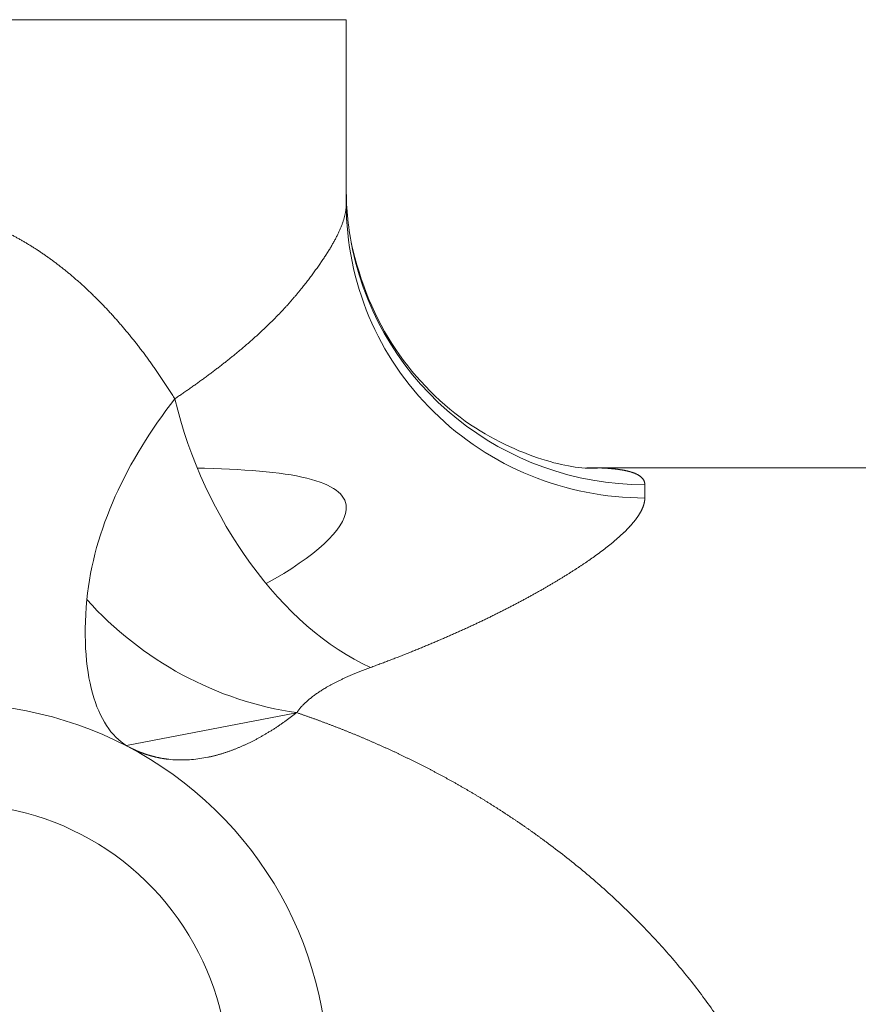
# Model space of a CAD drawing. Header units: millimetres. Extents: x 176 to 9387, y -11044 to -3322.
# Tile 220 of 256: x 8369 to 8386, y -9709 to -9689. Entities that reach past the tile are written whole.
import ezdxf

# ---------------------------------------------------------------- set-up
doc = ezdxf.new("R2010")
doc.units = ezdxf.units.MM
doc.header["$LTSCALE"] = 0.3175
doc.layers.add('1轮廓实线层', color=7, linetype='Continuous', lineweight=18)

msp = doc.modelspace()

# ---------------------------------------------------------------- linework, layer by layer
at = {"layer": '1轮廓实线层'}
for p, q in [((8375.85631, -9689.19279), (8365.85631, -9689.19279)), ((8375.85631, -9689.19279), (8375.85631, -9692.89379)), ((8380.6887, -9698.19279), (8455.35631, -9698.19279)), ((8381.85631, -9698.53452), (8381.85631, -9698.80235)), ((8374.85427, -9703.11844), (8371.43875, -9703.7766))]:
    msp.add_line(p, q, dxfattribs=at)
for radius in [7.5, 7.5, 5.5]:
    msp.add_arc((8367.99374, -9710.44133), radius, 343.918987, 116.074579, dxfattribs=at)
for centre, major_axis, ratio, start_param, end_param in [((8381.85631, -9692.58577), (-6, 0), 0.99145689, 0, 0.20744357), ((8381.85631, -9692.89379), (-6, 0), 0.98476101, 0, 1.57079633), ((8381.85631, -9692.58577), (-6, 0), 0.99145689, 0.20744318, 1.57079633), ((8376.3442, -9696.80844), (2.3291, -5.52949), 0.62465131, 4.45510814, 5.68990359), ((8374.85964, -9697.85232), (-5.11994, 3.1283), 0.84144542, 1.2240921, 2.04568043)]:
    msp.add_ellipse(centre, major_axis=major_axis, ratio=ratio, start_param=start_param, end_param=end_param, dxfattribs=at)
for points, knots in [([(8372.41124, -9696.80844), (8372.42364, -9696.80007), (8372.44844, -9696.78334), (8372.48543, -9696.75822), (8372.52227, -9696.7331), (8372.55895, -9696.70797), (8372.59547, -9696.68283), (8372.63182, -9696.65768), (8372.668, -9696.63252), (8372.70402, -9696.60735), (8372.73988, -9696.58217), (8372.77557, -9696.55698), (8372.81108, -9696.53179), (8372.84643, -9696.50658), (8372.88161, -9696.48136), (8372.91662, -9696.45614), (8372.95146, -9696.4309), (8372.98612, -9696.40566), (8373.02061, -9696.3804), (8373.05493, -9696.35514), (8373.08907, -9696.32987), (8373.12304, -9696.30459), (8373.15683, -9696.2793), (8373.19044, -9696.25399), (8373.22387, -9696.22868), (8373.25713, -9696.20336), (8373.2902, -9696.17804), (8373.32309, -9696.1527), (8373.35581, -9696.12735), (8373.38833, -9696.10199), (8373.42068, -9696.07662), (8373.45284, -9696.05125), (8373.48482, -9696.02586), (8373.51661, -9696.00047), (8373.54822, -9695.97506), (8373.57964, -9695.94965), (8373.61087, -9695.92423), (8373.64191, -9695.89879), (8373.67276, -9695.87335), (8373.70343, -9695.8479), (8373.7339, -9695.82244), (8373.76418, -9695.79697), (8373.79427, -9695.77149), (8373.82416, -9695.746), (8373.85386, -9695.7205), (8373.88337, -9695.69499), (8373.91268, -9695.66948), (8373.9418, -9695.64395), (8373.97072, -9695.61841), (8373.99944, -9695.59287), (8374.02796, -9695.56731), (8374.05629, -9695.54175), (8374.08441, -9695.51617), (8374.11234, -9695.49059), (8374.14006, -9695.465), (8374.16759, -9695.4394), (8374.19491, -9695.41378), (8374.22203, -9695.38816), (8374.24894, -9695.36253), (8374.27565, -9695.33689), (8374.30216, -9695.31124), (8374.32846, -9695.28559), (8374.35456, -9695.25992), (8374.38044, -9695.23424), (8374.40612, -9695.20855), (8374.4316, -9695.18286), (8374.45686, -9695.15715), (8374.48192, -9695.13144), (8374.50676, -9695.10571), (8374.5314, -9695.07998), (8374.55582, -9695.05424), (8374.58004, -9695.02848), (8374.60404, -9695.00272), (8374.62782, -9694.97695), (8374.6514, -9694.95117), (8374.67476, -9694.92538), (8374.6979, -9694.89958), (8374.72084, -9694.87377), (8374.74355, -9694.84795), (8374.76605, -9694.82212), (8374.78833, -9694.79629), (8374.8104, -9694.77044), (8374.83225, -9694.74458), (8374.85388, -9694.71872), (8374.87529, -9694.69284), (8374.89648, -9694.66696), (8374.92176, -9694.63572), (8374.95098, -9694.59928), (8374.98393, -9694.55788), (8375.01633, -9694.51682), (8375.04819, -9694.47609), (8375.0795, -9694.4357), (8375.11025, -9694.39565), (8375.14044, -9694.35594), (8375.17006, -9694.31656), (8375.19912, -9694.27752), (8375.2276, -9694.23882), (8375.25551, -9694.20045), (8375.28283, -9694.16242), (8375.30957, -9694.12473), (8375.33572, -9694.08738), (8375.36128, -9694.05036), (8375.38624, -9694.01368), (8375.4106, -9693.97734), (8375.43435, -9693.94134), (8375.45749, -9693.90567), (8375.48003, -9693.87034), (8375.50194, -9693.83535), (8375.52324, -9693.8007), (8375.54391, -9693.76638), (8375.56395, -9693.7324), (8375.58336, -9693.69876), (8375.60214, -9693.66545), (8375.62027, -9693.63248), (8375.63777, -9693.59985), (8375.65461, -9693.56756), (8375.67081, -9693.5356), (8375.68636, -9693.50399), (8375.70124, -9693.47271), (8375.71547, -9693.44176), (8375.72904, -9693.41116), (8375.74193, -9693.38089), (8375.75416, -9693.35095), (8375.76571, -9693.32136), (8375.77659, -9693.2921), (8375.78679, -9693.26318), (8375.7963, -9693.2346), (8375.80513, -9693.20636), (8375.81326, -9693.17845), (8375.82071, -9693.15088), (8375.82746, -9693.12364), (8375.83351, -9693.09675), (8375.83886, -9693.07019), (8375.8435, -9693.04397), (8375.84744, -9693.01809), (8375.85067, -9692.99254), (8375.85318, -9692.96733), (8375.85497, -9692.94246), (8375.8561, -9692.91791), (8375.85624, -9692.90183), (8375.85631, -9692.89379)], [0, 0, 0, 0, 0.00586681, 0.01173408, 0.0176018, 0.02346997, 0.02933859, 0.03520767, 0.0410772, 0.04694718, 0.05281762, 0.05868851, 0.06455986, 0.07043166, 0.07630391, 0.08217662, 0.08804978, 0.0939234, 0.09979747, 0.105672, 0.11154698, 0.11742241, 0.12329831, 0.12917465, 0.13505146, 0.14092871, 0.14680643, 0.1526846, 0.15856323, 0.16444231, 0.17032185, 0.17620184, 0.18208229, 0.1879632, 0.19384457, 0.19972639, 0.20560867, 0.21149141, 0.2173746, 0.22325825, 0.22914236, 0.23502693, 0.24091196, 0.24679744, 0.25268338, 0.25856978, 0.26445664, 0.27034396, 0.27623173, 0.28211997, 0.28800866, 0.29389781, 0.29978743, 0.3056775, 0.31156803, 0.31745902, 0.32335047, 0.32924238, 0.33513475, 0.34102758, 0.34692087, 0.35281462, 0.35870883, 0.36460351, 0.37049864, 0.37639424, 0.38229029, 0.38818681, 0.39408379, 0.39998123, 0.40587913, 0.41177749, 0.41767632, 0.4235756, 0.42947535, 0.43537557, 0.44127624, 0.44717738, 0.45307898, 0.45898104, 0.46488357, 0.47078655, 0.47669001, 0.48259392, 0.4884983, 0.49440314, 0.50030845, 0.50986067, 0.51940568, 0.52894363, 0.53847464, 0.54799887, 0.55751644, 0.56702752, 0.57653223, 0.58603071, 0.59552312, 0.60500959, 0.61449026, 0.62396528, 0.6334348, 0.64289895, 0.65235788, 0.66181173, 0.67126065, 0.68070479, 0.69014428, 0.69957927, 0.70900991, 0.71843634, 0.7278587, 0.73727716, 0.74669184, 0.75610289, 0.76551047, 0.77491472, 0.78431578, 0.7937138, 0.80310894, 0.81250132, 0.82189111, 0.83127845, 0.84066349, 0.85004637, 0.85942724, 0.86880626, 0.87818356, 0.88755929, 0.89693361, 0.90630667, 0.9156786, 0.92504956, 0.93441969, 0.94378915, 0.95315808, 0.96252663, 0.97189495, 0.98126318, 0.99063149, 1, 1, 1, 1]), ([(8365.85631, -9693.07235), (8365.86672, -9693.06981), (8365.88752, -9693.06473), (8365.91879, -9693.0574), (8365.95006, -9693.05028), (8365.98135, -9693.0434), (8366.01265, -9693.03675), (8366.04397, -9693.03032), (8366.0753, -9693.02412), (8366.10664, -9693.01816), (8366.138, -9693.01242), (8366.16937, -9693.00691), (8366.20075, -9693.00164), (8366.23215, -9692.99659), (8366.26356, -9692.99177), (8366.29498, -9692.98718), (8366.32641, -9692.98282), (8366.35785, -9692.97869), (8366.3893, -9692.97479), (8366.42076, -9692.97112), (8366.45224, -9692.96768), (8366.48372, -9692.96447), (8366.51521, -9692.96149), (8366.54671, -9692.95873), (8366.57822, -9692.95621), (8366.60974, -9692.95392), (8366.64127, -9692.95185), (8366.6728, -9692.95002), (8366.70435, -9692.94842), (8366.7359, -9692.94704), (8366.76745, -9692.94589), (8366.79901, -9692.94498), (8366.83058, -9692.94429), (8366.86216, -9692.94383), (8366.89374, -9692.94361), (8366.92532, -9692.94361), (8366.95692, -9692.94384), (8366.98851, -9692.9443), (8367.02011, -9692.94499), (8367.05171, -9692.94591), (8367.08332, -9692.94706), (8367.11493, -9692.94844), (8367.14654, -9692.95005), (8367.17816, -9692.95189), (8367.20977, -9692.95396), (8367.24139, -9692.95625), (8367.27301, -9692.95878), (8367.30463, -9692.96154), (8367.33626, -9692.96452), (8367.36788, -9692.96774), (8367.3995, -9692.97119), (8367.43112, -9692.97486), (8367.46275, -9692.97876), (8367.49437, -9692.9829), (8367.52599, -9692.98726), (8367.55761, -9692.99185), (8367.58922, -9692.99668), (8367.62083, -9693.00173), (8367.65245, -9693.00701), (8367.68405, -9693.01252), (8367.71566, -9693.01826), (8367.74726, -9693.02423), (8367.77886, -9693.03043), (8367.81045, -9693.03686), (8367.84203, -9693.04352), (8367.87362, -9693.05041), (8367.90519, -9693.05753), (8367.93676, -9693.06487), (8367.96833, -9693.07245), (8367.99989, -9693.08026), (8368.03144, -9693.08829), (8368.06298, -9693.09656), (8368.09451, -9693.10505), (8368.12604, -9693.11378), (8368.15756, -9693.12273), (8368.18907, -9693.13192), (8368.22057, -9693.14133), (8368.25206, -9693.15097), (8368.28354, -9693.16085), (8368.31502, -9693.17095), (8368.34648, -9693.18128), (8368.37793, -9693.19184), (8368.40936, -9693.20263), (8368.44079, -9693.21365), (8368.4722, -9693.2249), (8368.50361, -9693.23638), (8368.53499, -9693.24809), (8368.56637, -9693.26003), (8368.59773, -9693.27219), (8368.62908, -9693.28459), (8368.66041, -9693.29722), (8368.69173, -9693.31007), (8368.72304, -9693.32316), (8368.75432, -9693.33648), (8368.7856, -9693.35002), (8368.81685, -9693.3638), (8368.84809, -9693.3778), (8368.87931, -9693.39203), (8368.91052, -9693.4065), (8368.9417, -9693.42119), (8368.97287, -9693.43611), (8369.00402, -9693.45126), (8369.03515, -9693.46664), (8369.06627, -9693.48225), (8369.09736, -9693.4981), (8369.12843, -9693.51417), (8369.15948, -9693.53046), (8369.19051, -9693.54699), (8369.22152, -9693.56375), (8369.25251, -9693.58074), (8369.28347, -9693.59796), (8369.31442, -9693.6154), (8369.34534, -9693.63308), (8369.37624, -9693.65099), (8369.40711, -9693.66912), (8369.43796, -9693.68749), (8369.46878, -9693.70608), (8369.49958, -9693.72491), (8369.53036, -9693.74396), (8369.56111, -9693.76324), (8369.59183, -9693.78276), (8369.62253, -9693.8025), (8369.6532, -9693.82247), (8369.68384, -9693.84267), (8369.71446, -9693.8631), (8369.74505, -9693.88376), (8369.77561, -9693.90465), (8369.80614, -9693.92577), (8369.83664, -9693.94712), (8369.86711, -9693.9687), (8369.89756, -9693.99051), (8369.92797, -9694.01255), (8369.95835, -9694.03482), (8369.9887, -9694.05731), (8370.01902, -9694.08004), (8370.0493, -9694.10299), (8370.07956, -9694.12618), (8370.10978, -9694.14959), (8370.13997, -9694.17324), (8370.17012, -9694.19711), (8370.20025, -9694.22122), (8370.23033, -9694.24555), (8370.26038, -9694.27011), (8370.2904, -9694.2949), (8370.32038, -9694.31993), (8370.35033, -9694.34518), (8370.38024, -9694.37066), (8370.41011, -9694.39637), (8370.43994, -9694.42231), (8370.46974, -9694.44848), (8370.4995, -9694.47488), (8370.52922, -9694.5015), (8370.5589, -9694.52836), (8370.58855, -9694.55545), (8370.61815, -9694.58277), (8370.64771, -9694.61031), (8370.67723, -9694.63809), (8370.70672, -9694.66609), (8370.73616, -9694.69433), (8370.76555, -9694.72279), (8370.79491, -9694.75149), (8370.82423, -9694.78041), (8370.8535, -9694.80956), (8370.88272, -9694.83895), (8370.91191, -9694.86856), (8370.94105, -9694.8984), (8370.97014, -9694.92847), (8370.99919, -9694.95877), (8371.0282, -9694.9893), (8371.05716, -9695.02006), (8371.08607, -9695.05105), (8371.11494, -9695.08227), (8371.14376, -9695.11372), (8371.17253, -9695.1454), (8371.20125, -9695.17731), (8371.22993, -9695.20944), (8371.25855, -9695.24181), (8371.28713, -9695.27441), (8371.31566, -9695.30723), (8371.34413, -9695.34029), (8371.37256, -9695.37357), (8371.40094, -9695.40709), (8371.42926, -9695.44083), (8371.45754, -9695.4748), (8371.48576, -9695.50901), (8371.51393, -9695.54344), (8371.54204, -9695.5781), (8371.57011, -9695.61299), (8371.59812, -9695.64811), (8371.62607, -9695.68346), (8371.65397, -9695.71904), (8371.68182, -9695.75485), (8371.70961, -9695.79089), (8371.73734, -9695.82716), (8371.76502, -9695.86366), (8371.79264, -9695.90039), (8371.8202, -9695.93734), (8371.84771, -9695.97453), (8371.87516, -9696.01195), (8371.90255, -9696.04959), (8371.92988, -9696.08747), (8371.95715, -9696.12557), (8371.98436, -9696.16391), (8372.01151, -9696.20247), (8372.0386, -9696.24126), (8372.06563, -9696.28029), (8372.0926, -9696.31954), (8372.11951, -9696.35902), (8372.14636, -9696.39873), (8372.17314, -9696.43867), (8372.19986, -9696.47885), (8372.22652, -9696.51925), (8372.25311, -9696.55987), (8372.27964, -9696.60073), (8372.3061, -9696.64182), (8372.3325, -9696.68314), (8372.35883, -9696.72469), (8372.3851, -9696.76646), (8372.40252, -9696.79443), (8372.41124, -9696.80844)], [0, 0, 0, 0, 0.00377655, 0.00754863, 0.01131644, 0.01508017, 0.01884001, 0.02259614, 0.02634876, 0.03009806, 0.03384423, 0.03758747, 0.04132796, 0.04506591, 0.04880149, 0.05253492, 0.05626638, 0.05999607, 0.06372418, 0.06745092, 0.07117646, 0.07490102, 0.07862478, 0.08234794, 0.0860707, 0.08979326, 0.0935158, 0.09723854, 0.10096165, 0.10468535, 0.10840982, 0.11213526, 0.11586187, 0.11958984, 0.12331937, 0.12705065, 0.13078388, 0.13451926, 0.13825697, 0.14199721, 0.14574017, 0.14948605, 0.15323504, 0.15698734, 0.16074312, 0.16450259, 0.16826594, 0.17203335, 0.17580502, 0.17958113, 0.18336187, 0.18714742, 0.19093799, 0.19473374, 0.19853487, 0.20234156, 0.20615399, 0.20997235, 0.21379682, 0.21762758, 0.22146481, 0.22530868, 0.22915939, 0.23301709, 0.23688198, 0.24075422, 0.24463399, 0.24852147, 0.25241682, 0.25632022, 0.26023184, 0.26415184, 0.2680804, 0.27201767, 0.27596384, 0.27991906, 0.28388349, 0.2878573, 0.29184065, 0.2958337, 0.29983661, 0.30384954, 0.30787263, 0.31190606, 0.31594997, 0.32000452, 0.32406985, 0.32814612, 0.33223348, 0.33633208, 0.34044205, 0.34456356, 0.34869674, 0.35284174, 0.3569987, 0.36116775, 0.36534905, 0.36954273, 0.37374892, 0.37796776, 0.38219939, 0.38644394, 0.39070154, 0.39497232, 0.39925642, 0.40355396, 0.40786507, 0.41218987, 0.4165285, 0.42088107, 0.42524771, 0.42962854, 0.43402368, 0.43843325, 0.44285736, 0.44729614, 0.4517497, 0.45621816, 0.46070162, 0.4652002, 0.46971402, 0.47424317, 0.47878778, 0.48334794, 0.48792377, 0.49251537, 0.49712285, 0.5017463, 0.50638584, 0.51104156, 0.51571356, 0.52040194, 0.52510681, 0.52982825, 0.53456637, 0.53932125, 0.544093, 0.5488817, 0.55368746, 0.55851035, 0.56335047, 0.56820791, 0.57308276, 0.57797511, 0.58288503, 0.58781263, 0.59275797, 0.59772115, 0.60270225, 0.60770135, 0.61271853, 0.61775387, 0.62280745, 0.62787935, 0.63296965, 0.63807842, 0.64320574, 0.64835168, 0.65351632, 0.65869974, 0.663902, 0.66912317, 0.67436333, 0.67962256, 0.68490091, 0.69019845, 0.69551526, 0.70085141, 0.70620695, 0.71158195, 0.71697649, 0.72239062, 0.72782441, 0.73327792, 0.73875121, 0.74424435, 0.74975739, 0.7552904, 0.76084344, 0.76641656, 0.77200983, 0.7776233, 0.78325703, 0.78891107, 0.79458549, 0.80028033, 0.80599566, 0.81173152, 0.81748798, 0.82326507, 0.82906286, 0.8348814, 0.84072074, 0.84658092, 0.85246201, 0.85836405, 0.86428708, 0.87023117, 0.87619635, 0.88218267, 0.88819018, 0.89421893, 0.90026897, 0.90634033, 0.91243307, 0.91854723, 0.92468285, 0.93083998, 0.93701867, 0.94321894, 0.94944085, 0.95568444, 0.96194975, 0.96823682, 0.97454569, 0.98087641, 0.987229, 0.99360352, 1, 1, 1, 1]), ([(8380.96314, -9698.19786), (8380.64577, -9698.22639), (8379.90331, -9698.11692), (8378.26152, -9697.41908), (8376.7005, -9695.86441), (8376.1379, -9694.48071), (8375.95647, -9693.66823)], [0, 0, 0, 0, 0.2149304, 0.45449887, 0.72089379, 1, 1, 1, 1]), ([(8372.86464, -9698.20218), (8372.9126, -9698.2032), (8372.96007, -9698.20432), (8373.93721, -9698.22955), (8374.66895, -9698.29272), (8375.64813, -9698.56298), (8375.87854, -9698.76699), (8375.82007, -9699.43167), (8375.24155, -9699.97469), (8374.24506, -9700.52116)], [0, 0, 0, 0, 0.01445303, 0.01445303, 0.30059743, 0.30059743, 0.58674183, 0.58674183, 1, 1, 1, 1]), ([(8380.6887, -9698.19279), (8380.69595, -9698.1928), (8380.71044, -9698.19281), (8380.73194, -9698.19289), (8380.75324, -9698.19303), (8380.77434, -9698.19322), (8380.79524, -9698.19347), (8380.81594, -9698.19378), (8380.83643, -9698.19414), (8380.85672, -9698.19456), (8380.87681, -9698.19503), (8380.8967, -9698.19556), (8380.91638, -9698.19614), (8380.93586, -9698.19679), (8380.95514, -9698.19749), (8380.96873, -9698.19803), (8380.97592, -9698.19833), (8380.97679, -9698.19836)], [0, 0, 0, 0, 0.07107546, 0.14209465, 0.2130587, 0.28396871, 0.3548258, 0.42563108, 0.49638567, 0.5670907, 0.63774729, 0.70835656, 0.77891965, 0.84943768, 0.91991179, 0.99034311, 1, 1, 1, 1]), ([(8380.97679, -9698.19836), (8380.98224, -9698.19859), (8380.99394, -9698.1991), (8381.01176, -9698.19993), (8381.03023, -9698.20086), (8381.0485, -9698.20185), (8381.06656, -9698.20289), (8381.08442, -9698.204), (8381.10208, -9698.20516), (8381.11954, -9698.20638), (8381.13679, -9698.20766), (8381.15384, -9698.209), (8381.17069, -9698.21039), (8381.18734, -9698.21185), (8381.20378, -9698.21337), (8381.22003, -9698.21494), (8381.23607, -9698.21658), (8381.2519, -9698.21827), (8381.26754, -9698.22003), (8381.28297, -9698.22184), (8381.2982, -9698.22372), (8381.31323, -9698.22565), (8381.32805, -9698.22765), (8381.34268, -9698.22971), (8381.3571, -9698.23183), (8381.37132, -9698.23401), (8381.38533, -9698.23625), (8381.39914, -9698.23855), (8381.41275, -9698.24092), (8381.42616, -9698.24335), (8381.43937, -9698.24583), (8381.45237, -9698.24839), (8381.46517, -9698.251), (8381.47777, -9698.25368), (8381.49017, -9698.25642), (8381.50236, -9698.25922), (8381.51435, -9698.26208), (8381.52614, -9698.26501), (8381.53773, -9698.26801), (8381.54911, -9698.27106), (8381.56422, -9698.27528), (8381.58273, -9698.28076), (8381.60419, -9698.28763), (8381.62478, -9698.29478), (8381.64448, -9698.30219), (8381.66332, -9698.30987), (8381.68127, -9698.31781), (8381.69835, -9698.32603), (8381.71456, -9698.33452), (8381.72989, -9698.34328), (8381.74434, -9698.35231), (8381.75792, -9698.36161), (8381.77062, -9698.37119), (8381.78244, -9698.38104), (8381.79339, -9698.39117), (8381.80346, -9698.40157), (8381.81266, -9698.41225), (8381.82098, -9698.42321), (8381.82843, -9698.43445), (8381.83499, -9698.44597), (8381.84069, -9698.45776), (8381.8455, -9698.46984), (8381.84945, -9698.4822), (8381.85251, -9698.49484), (8381.85469, -9698.50777), (8381.85605, -9698.52097), (8381.85622, -9698.53), (8381.85631, -9698.53452)], [0, 0, 0, 0, 0.00944151, 0.0203797, 0.03131178, 0.04223791, 0.05315827, 0.06407305, 0.07498242, 0.08588656, 0.09678565, 0.10767986, 0.11856939, 0.1294544, 0.14033508, 0.15121161, 0.16208417, 0.17295294, 0.1838181, 0.19467983, 0.20553831, 0.21639373, 0.22724626, 0.23809609, 0.2489434, 0.25978837, 0.27063118, 0.28147202, 0.29231106, 0.30314849, 0.3139845, 0.32481926, 0.33565296, 0.34648578, 0.3573179, 0.36814951, 0.37898078, 0.38981191, 0.40064307, 0.41147444, 0.42230622, 0.44456072, 0.46679956, 0.48902434, 0.51123664, 0.53343808, 0.55563024, 0.57781474, 0.59999319, 0.62216718, 0.64433832, 0.66650823, 0.68867851, 0.71085077, 0.73302662, 0.75520766, 0.77739551, 0.79959177, 0.82179803, 0.84401591, 0.86624699, 0.88849288, 0.91075517, 0.93303544, 0.95533529, 0.97765628, 1, 1, 1, 1]), ([(8381.85631, -9698.80235), (8381.85628, -9698.80541), (8381.85624, -9698.81154), (8381.85591, -9698.82081), (8381.85537, -9698.83014), (8381.85461, -9698.83954), (8381.85363, -9698.849), (8381.85244, -9698.85853), (8381.85103, -9698.86812), (8381.8494, -9698.87777), (8381.84756, -9698.88749), (8381.8455, -9698.89727), (8381.84323, -9698.90712), (8381.84073, -9698.91703), (8381.83802, -9698.927), (8381.8351, -9698.93704), (8381.83195, -9698.94714), (8381.82859, -9698.9573), (8381.82502, -9698.96753), (8381.82122, -9698.97782), (8381.81721, -9698.98817), (8381.81298, -9698.99859), (8381.80854, -9699.00906), (8381.80388, -9699.01961), (8381.799, -9699.03021), (8381.79391, -9699.04088), (8381.7886, -9699.05161), (8381.78307, -9699.0624), (8381.77732, -9699.07325), (8381.77136, -9699.08417), (8381.76518, -9699.09514), (8381.75879, -9699.10618), (8381.75218, -9699.11729), (8381.74535, -9699.12845), (8381.7383, -9699.13967), (8381.73104, -9699.15096), (8381.72356, -9699.16231), (8381.71586, -9699.17372), (8381.70795, -9699.18519), (8381.69982, -9699.19672), (8381.69148, -9699.20831), (8381.68291, -9699.21997), (8381.67413, -9699.23168), (8381.66514, -9699.24346), (8381.65592, -9699.25529), (8381.64649, -9699.26719), (8381.63685, -9699.27915), (8381.62698, -9699.29116), (8381.6169, -9699.30324), (8381.6066, -9699.31538), (8381.59609, -9699.32758), (8381.58536, -9699.33983), (8381.57441, -9699.35215), (8381.56325, -9699.36453), (8381.55187, -9699.37697), (8381.54027, -9699.38946), (8381.52845, -9699.40202), (8381.51642, -9699.41463), (8381.50417, -9699.42731), (8381.49171, -9699.44004), (8381.47902, -9699.45284), (8381.46613, -9699.46569), (8381.45301, -9699.4786), (8381.43968, -9699.49157), (8381.42613, -9699.5046), (8381.41236, -9699.51768), (8381.39838, -9699.53083), (8381.38418, -9699.54403), (8381.36976, -9699.55729), (8381.35513, -9699.57061), (8381.34028, -9699.58399), (8381.32521, -9699.59743), (8381.30993, -9699.61092), (8381.29443, -9699.62447), (8381.27871, -9699.63808), (8381.26278, -9699.65175), (8381.24663, -9699.66547), (8381.23026, -9699.67925), (8381.21368, -9699.69309), (8381.19688, -9699.70699), (8381.17986, -9699.72094), (8381.16262, -9699.73495), (8381.14517, -9699.74902), (8381.1275, -9699.76314), (8381.10962, -9699.77732), (8381.09152, -9699.79156), (8381.0732, -9699.80585), (8381.05466, -9699.8202), (8381.03591, -9699.83461), (8381.01694, -9699.84907), (8380.99776, -9699.86359), (8380.97835, -9699.87816), (8380.95874, -9699.89279), (8380.9389, -9699.90748), (8380.91885, -9699.92222), (8380.89858, -9699.93701), (8380.87809, -9699.95187), (8380.85739, -9699.96677), (8380.83647, -9699.98174), (8380.81533, -9699.99675), (8380.79398, -9700.01183), (8380.77241, -9700.02695), (8380.75062, -9700.04214), (8380.72862, -9700.05737), (8380.70639, -9700.07267), (8380.68396, -9700.08801), (8380.6613, -9700.10341), (8380.63843, -9700.11887), (8380.61534, -9700.13438), (8380.59204, -9700.14994), (8380.56852, -9700.16556), (8380.54478, -9700.18123), (8380.52083, -9700.19696), (8380.49665, -9700.21274), (8380.47226, -9700.22857), (8380.44766, -9700.24446), (8380.42284, -9700.2604), (8380.3978, -9700.27639), (8380.37254, -9700.29244), (8380.34707, -9700.30854), (8380.31167, -9700.3308), (8380.26606, -9700.35925), (8380.20985, -9700.39395), (8380.15288, -9700.42874), (8380.09517, -9700.46363), (8380.03669, -9700.4986), (8379.97747, -9700.53366), (8379.91749, -9700.5688), (8379.85676, -9700.60402), (8379.79528, -9700.63931), (8379.73304, -9700.67466), (8379.67005, -9700.71008), (8379.60631, -9700.74556), (8379.54181, -9700.78109), (8379.47656, -9700.81668), (8379.41055, -9700.85232), (8379.3438, -9700.888), (8379.27629, -9700.92372), (8379.20802, -9700.95947), (8379.13901, -9700.99527), (8379.06924, -9701.03109), (8378.99871, -9701.06693), (8378.92744, -9701.1028), (8378.85541, -9701.13868), (8378.78262, -9701.17458), (8378.70909, -9701.2105), (8378.6348, -9701.24641), (8378.55975, -9701.28234), (8378.48396, -9701.31826), (8378.40741, -9701.35418), (8378.3301, -9701.39009), (8378.25205, -9701.42599), (8378.17324, -9701.46188), (8378.09368, -9701.49775), (8378.01336, -9701.5336), (8377.93229, -9701.56943), (8377.85047, -9701.60522), (8377.76789, -9701.64099), (8377.68456, -9701.67672), (8377.60048, -9701.71242), (8377.51565, -9701.74808), (8377.43006, -9701.78369), (8377.34371, -9701.81925), (8377.25662, -9701.85477), (8377.16877, -9701.89023), (8377.08017, -9701.92563), (8376.99081, -9701.96097), (8376.9007, -9701.99625), (8376.80984, -9702.03147), (8376.71823, -9702.06661), (8376.62586, -9702.10169), (8376.53273, -9702.13669), (8376.43889, -9702.17161), (8376.37579, -9702.1948), (8376.3442, -9702.2064)], [0, 0, 0, 0, 0.00412785, 0.00825412, 0.01237889, 0.01650222, 0.02062418, 0.02474484, 0.02886428, 0.03298256, 0.03709975, 0.04121592, 0.04533116, 0.04944551, 0.05355906, 0.05767188, 0.06178403, 0.06589559, 0.07000662, 0.07411721, 0.07822741, 0.0823373, 0.08644696, 0.09055644, 0.09466583, 0.09877519, 0.10288459, 0.10699411, 0.11110381, 0.11521377, 0.11932405, 0.12343473, 0.12754588, 0.13165757, 0.13576987, 0.13988284, 0.14399657, 0.14811112, 0.15222655, 0.15634295, 0.16046039, 0.16457892, 0.16869863, 0.17281958, 0.17694185, 0.18106549, 0.1851906, 0.18931722, 0.19344544, 0.19757532, 0.20170693, 0.20584035, 0.20997564, 0.21411287, 0.21825211, 0.22239343, 0.2265369, 0.23068258, 0.23483056, 0.23898089, 0.24313364, 0.24728889, 0.2514467, 0.25560714, 0.25977028, 0.26393618, 0.26810492, 0.27227656, 0.27645117, 0.28062881, 0.28480956, 0.28899348, 0.29318064, 0.29737111, 0.30156495, 0.30576222, 0.309963, 0.31416736, 0.31837535, 0.32258704, 0.3268025, 0.3310218, 0.335245, 0.33947216, 0.34370336, 0.34793865, 0.35217809, 0.35642177, 0.36066973, 0.36492204, 0.36917877, 0.37343998, 0.37770573, 0.38197609, 0.38625112, 0.39053089, 0.39481544, 0.39910486, 0.4033992, 0.40769851, 0.41200288, 0.41631234, 0.42062698, 0.42494684, 0.42927199, 0.43360249, 0.4379384, 0.44227978, 0.44662669, 0.45097919, 0.45533734, 0.45970119, 0.46407082, 0.46844627, 0.47282761, 0.47721489, 0.48160818, 0.48600752, 0.49041298, 0.49482462, 0.49924249, 0.50867723, 0.51810325, 0.52752109, 0.5369313, 0.5463344, 0.55573095, 0.56512148, 0.57450654, 0.58388667, 0.59326242, 0.60263432, 0.61200294, 0.62136881, 0.63073248, 0.6400945, 0.64945543, 0.65881579, 0.66817616, 0.67753707, 0.68689907, 0.6962627, 0.70562853, 0.71499709, 0.72436894, 0.73374461, 0.74312466, 0.75250963, 0.76190006, 0.7712965, 0.78069949, 0.79010956, 0.79952727, 0.80895314, 0.81838772, 0.82783154, 0.83728514, 0.84674904, 0.85622378, 0.86570989, 0.87520789, 0.8847183, 0.89424166, 0.90377849, 0.91332929, 0.92289459, 0.93247489, 0.94207072, 0.95168259, 0.96131099, 0.97095643, 0.98061941, 0.99030044, 1, 1, 1, 1]), ([(8370.64423, -9700.84113), (8370.56709, -9701.65384), (8370.629, -9702.32102), (8370.93996, -9703.31234), (8371.18546, -9703.64513), (8371.49847, -9703.81057)], [0, 0, 0, 0, 0.5, 0.5, 1, 1, 1, 1]), ([(8288.6896, -9709.07232), (8291.27651, -9707.83776), (8293.94048, -9706.76911), (8299.37858, -9704.97706), (8307.70088, -9702.80679), (8316.32021, -9702.24957), (8327.71023, -9702.95329), (8333.35403, -9704.02848), (8344.18401, -9707.54873), (8349.37021, -9709.99379), (8358.96165, -9716.09193), (8363.3669, -9719.74502), (8371.1248, -9728.02414), (8374.47745, -9732.65017), (8379.92586, -9742.5817), (8382.02162, -9747.88719), (8384.83111, -9758.84442), (8385.54486, -9764.49615), (8385.55123, -9775.79349), (8384.84386, -9781.43909), (8382.05657, -9792.37418), (8379.97665, -9797.66367), (8374.57693, -9807.56023), (8367.93733, -9816.77437), (8354.88301, -9827.69907), (8339.54581, -9835.05914), (8322.87578, -9838.40626), (8305.90132, -9837.54034), (8295.08017, -9834.19157), (8289.95943, -9831.87672)], [0, 0, 0, 0, 0.03125, 0.03125, 0.0625, 0.125, 0.125, 0.1875, 0.1875, 0.25, 0.25, 0.3125, 0.3125, 0.375, 0.375, 0.4375, 0.4375, 0.5, 0.5, 0.5625, 0.5625, 0.625, 0.625, 0.6875, 0.75, 0.8125, 0.875, 0.9375, 1, 1, 1, 1]), ([(8376.3442, -9702.2064), (8376.332, -9702.21088), (8376.30768, -9702.21983), (8376.27156, -9702.23333), (8376.23587, -9702.24685), (8376.20062, -9702.26038), (8376.16581, -9702.27394), (8376.13144, -9702.2875), (8376.09751, -9702.30109), (8376.06402, -9702.31469), (8376.03097, -9702.32831), (8375.99836, -9702.34195), (8375.9662, -9702.3556), (8375.93447, -9702.36927), (8375.90318, -9702.38296), (8375.87233, -9702.39666), (8375.84192, -9702.41038), (8375.81196, -9702.42412), (8375.78243, -9702.43787), (8375.75334, -9702.45164), (8375.7247, -9702.46543), (8375.69649, -9702.47924), (8375.66873, -9702.49306), (8375.6414, -9702.50689), (8375.61451, -9702.52075), (8375.58807, -9702.53462), (8375.56206, -9702.5485), (8375.5365, -9702.5624), (8375.51138, -9702.57632), (8375.48669, -9702.59026), (8375.45734, -9702.60715), (8375.4236, -9702.62707), (8375.38579, -9702.65012), (8375.349, -9702.6733), (8375.31321, -9702.69662), (8375.27844, -9702.72007), (8375.24467, -9702.74365), (8375.21192, -9702.76738), (8375.18018, -9702.79124), (8375.14945, -9702.81523), (8375.11972, -9702.83936), (8375.09101, -9702.86364), (8375.06331, -9702.88805), (8375.03663, -9702.91259), (8375.01095, -9702.93728), (8374.98628, -9702.96211), (8374.96262, -9702.98708), (8374.93998, -9703.01219), (8374.91834, -9703.03744), (8374.89773, -9703.06284), (8374.87806, -9703.08837), (8374.86578, -9703.10554), (8374.85964, -9703.11412)], [0, 0, 0, 0, 0.01909665, 0.0380568, 0.0568811, 0.07557021, 0.09412482, 0.11254562, 0.13083332, 0.14898865, 0.16701235, 0.18490517, 0.20266789, 0.2203013, 0.23780622, 0.25518347, 0.27243389, 0.28955835, 0.30655774, 0.32343295, 0.34018491, 0.35681457, 0.37332289, 0.38971085, 0.40597947, 0.42212978, 0.43816282, 0.45407969, 0.46988146, 0.48556928, 0.5011443, 0.52644645, 0.5515574, 0.57648239, 0.60122678, 0.62579604, 0.65019578, 0.67443171, 0.69850965, 0.72243555, 0.74621548, 0.76985559, 0.79336218, 0.81674164, 0.84000045, 0.86314522, 0.88618263, 0.90911947, 0.93196263, 0.95471907, 0.97739582, 1, 1, 1, 1]), ([(8374.85964, -9703.11413), (8374.85064, -9703.12117), (8374.83264, -9703.13525), (8374.80562, -9703.15609), (8374.77859, -9703.17674), (8374.75155, -9703.19717), (8374.72448, -9703.21739), (8374.6974, -9703.23739), (8374.67031, -9703.25717), (8374.64321, -9703.27674), (8374.61609, -9703.29609), (8374.58896, -9703.31522), (8374.56181, -9703.33414), (8374.53466, -9703.35283), (8374.50749, -9703.37129), (8374.48032, -9703.38954), (8374.45313, -9703.40756), (8374.42594, -9703.42535), (8374.39874, -9703.44292), (8374.37153, -9703.46027), (8374.34431, -9703.47738), (8374.31709, -9703.49427), (8374.28987, -9703.51092), (8374.26264, -9703.52735), (8374.2354, -9703.54354), (8374.20817, -9703.55951), (8374.18093, -9703.57524), (8374.15369, -9703.59073), (8374.12645, -9703.60599), (8374.09921, -9703.62101), (8374.07197, -9703.6358), (8374.04473, -9703.65035), (8374.0175, -9703.66466), (8373.99027, -9703.67874), (8373.96304, -9703.69257), (8373.93582, -9703.70616), (8373.9086, -9703.71951), (8373.8814, -9703.73262), (8373.8542, -9703.74548), (8373.827, -9703.7581), (8373.79982, -9703.77048), (8373.77265, -9703.78261), (8373.74549, -9703.79449), (8373.71834, -9703.80613), (8373.69121, -9703.81752), (8373.66409, -9703.82866), (8373.63699, -9703.83956), (8373.6099, -9703.8502), (8373.58283, -9703.86059), (8373.55577, -9703.87074), (8373.52874, -9703.88063), (8373.50173, -9703.89027), (8373.47474, -9703.89966), (8373.44777, -9703.90879), (8373.42082, -9703.91767), (8373.3939, -9703.92629), (8373.367, -9703.93466), (8373.34013, -9703.94278), (8373.31329, -9703.95064), (8373.28648, -9703.95824), (8373.25969, -9703.96558), (8373.23294, -9703.97267), (8373.20622, -9703.9795), (8373.17953, -9703.98607), (8373.15288, -9703.99238), (8373.12626, -9703.99843), (8373.09968, -9704.00423), (8373.02798, -9704.01917), (8372.9104, -9704.03967), (8372.74701, -9704.05824), (8372.58141, -9704.06644), (8372.41395, -9704.06335), (8372.29749, -9704.05281), (8372.23122, -9704.04408), (8372.21541, -9704.04188), (8372.19977, -9704.03959), (8372.18431, -9704.0372), (8372.16902, -9704.03474), (8372.15392, -9704.03219), (8372.13899, -9704.02957), (8372.12424, -9704.02688), (8372.10967, -9704.02411), (8372.09527, -9704.02128), (8372.08106, -9704.01838), (8372.06702, -9704.01542), (8372.05316, -9704.01241), (8372.03949, -9704.00934), (8372.02598, -9704.00623), (8372.01266, -9704.00306), (8371.99952, -9703.99985), (8371.98655, -9703.9966), (8371.97376, -9703.99331), (8371.96115, -9703.98999), (8371.94872, -9703.98664), (8371.93647, -9703.98325), (8371.92439, -9703.97984), (8371.91249, -9703.97641), (8371.90077, -9703.97296), (8371.88922, -9703.96949), (8371.87785, -9703.966), (8371.86666, -9703.9625), (8371.85564, -9703.959), (8371.8448, -9703.95549), (8371.83414, -9703.95197), (8371.82365, -9703.94845), (8371.81333, -9703.94494), (8371.80319, -9703.94143), (8371.79323, -9703.93792), (8371.78344, -9703.93442), (8371.77382, -9703.93094), (8371.76437, -9703.92747), (8371.7551, -9703.92401), (8371.746, -9703.92057), (8371.73708, -9703.91716), (8371.72832, -9703.91376), (8371.71974, -9703.9104), (8371.71133, -9703.90705), (8371.70309, -9703.90374), (8371.69502, -9703.90046), (8371.68712, -9703.89721), (8371.67939, -9703.894), (8371.67182, -9703.89082), (8371.66443, -9703.88769), (8371.65721, -9703.88459), (8371.65015, -9703.88154), (8371.64326, -9703.87853), (8371.63654, -9703.87557), (8371.62999, -9703.87265), (8371.6236, -9703.86979), (8371.61738, -9703.86698), (8371.61133, -9703.86422), (8371.60544, -9703.86151), (8371.59972, -9703.85886), (8371.59416, -9703.85627), (8371.58877, -9703.85374), (8371.58354, -9703.85126), (8371.57847, -9703.84885), (8371.57357, -9703.8465), (8371.56883, -9703.84422), (8371.56425, -9703.842), (8371.55984, -9703.83985), (8371.55559, -9703.83776), (8371.5515, -9703.83575), (8371.54758, -9703.8338), (8371.54381, -9703.83193), (8371.54021, -9703.83012), (8371.53677, -9703.82839), (8371.53348, -9703.82673), (8371.53036, -9703.82515), (8371.5274, -9703.82364), (8371.5246, -9703.82221), (8371.52196, -9703.82086), (8371.51948, -9703.81958), (8371.51716, -9703.81839), (8371.515, -9703.81727), (8371.513, -9703.81623), (8371.51115, -9703.81527), (8371.50947, -9703.81439), (8371.50794, -9703.81359), (8371.50658, -9703.81288), (8371.50537, -9703.81224), (8371.50432, -9703.81169), (8371.50343, -9703.81122), (8371.50269, -9703.81083), (8371.50212, -9703.81053), (8371.50169, -9703.8103), (8371.50149, -9703.8102), (8371.50139, -9703.81014), (8371.50138, -9703.81014)], [0, 0, 0, 0, 0.0074282, 0.01486187, 0.022301, 0.02974558, 0.03719559, 0.04465102, 0.05211184, 0.05957805, 0.06704963, 0.07452656, 0.08200883, 0.08949643, 0.09698932, 0.10448751, 0.11199096, 0.11949967, 0.12701362, 0.13453279, 0.14205716, 0.14958671, 0.15712143, 0.1646613, 0.17220629, 0.1797564, 0.1873116, 0.19487187, 0.20243719, 0.21000755, 0.21758292, 0.22516328, 0.23274861, 0.2403389, 0.24793412, 0.25553425, 0.26313927, 0.27074916, 0.27836389, 0.28598345, 0.29360781, 0.30123695, 0.30887084, 0.31650947, 0.32415281, 0.33180084, 0.33945353, 0.34711085, 0.3547728, 0.36243933, 0.37011043, 0.37778607, 0.38546623, 0.39315088, 0.40083999, 0.40853353, 0.41623149, 0.42393384, 0.43164054, 0.43935158, 0.44706692, 0.45478653, 0.46251039, 0.47023848, 0.47797075, 0.48570719, 0.49344775, 0.50119243, 0.54846722, 0.59709472, 0.6470949, 0.698485, 0.75127914, 0.7563344, 0.76134052, 0.76629738, 0.77120484, 0.77606277, 0.78087105, 0.78562954, 0.79033814, 0.79499671, 0.79960514, 0.80416331, 0.80867112, 0.81312844, 0.81753518, 0.82189122, 0.82619646, 0.83045081, 0.83465416, 0.83880641, 0.84290748, 0.84695726, 0.85095567, 0.85490261, 0.85879801, 0.86264178, 0.86643383, 0.87017408, 0.87386246, 0.87749889, 0.88108329, 0.88461559, 0.88809572, 0.89152361, 0.8948992, 0.8982224, 0.90149317, 0.90471143, 0.90787714, 0.91099021, 0.91405061, 0.91705827, 0.92001313, 0.92291515, 0.92576427, 0.92856044, 0.9313036, 0.93399373, 0.93663075, 0.93921464, 0.94174534, 0.94422282, 0.94664703, 0.94901793, 0.95133548, 0.95359965, 0.9558104, 0.95796769, 0.96007148, 0.96212176, 0.96411847, 0.96606159, 0.9679511, 0.96978696, 0.97156914, 0.97329761, 0.97497236, 0.97659336, 0.97816057, 0.97967399, 0.98113358, 0.98253933, 0.98389121, 0.98518922, 0.98643332, 0.9876235, 0.98875975, 0.98984206, 0.9908704, 0.99184478, 0.99276517, 0.99363157, 0.99444397, 0.99520237, 0.99590677, 0.99655716, 0.99715356, 0.99769598, 0.99818444, 0.99861896, 0.9989996, 0.99932645, 0.99959962, 0.99981935, 0.99998612, 1, 1, 1, 1]), ([(8374.85964, -9703.11412), (8374.87827, -9703.12049), (8374.91556, -9703.13325), (8374.97135, -9703.15256), (8375.02709, -9703.17202), (8375.08275, -9703.19163), (8375.13836, -9703.21139), (8375.19389, -9703.23131), (8375.24936, -9703.25139), (8375.30477, -9703.27162), (8375.36011, -9703.29201), (8375.41538, -9703.31256), (8375.47059, -9703.33327), (8375.52574, -9703.35414), (8375.58081, -9703.37517), (8375.63583, -9703.39635), (8375.69077, -9703.4177), (8375.74565, -9703.43921), (8375.80047, -9703.46089), (8375.85522, -9703.48272), (8375.9099, -9703.50473), (8375.96452, -9703.52689), (8376.01908, -9703.54922), (8376.07357, -9703.57172), (8376.12799, -9703.59438), (8376.18235, -9703.61722), (8376.23664, -9703.64022), (8376.29086, -9703.66338), (8376.34502, -9703.68672), (8376.39912, -9703.71023), (8376.45315, -9703.73391), (8376.50711, -9703.75776), (8376.56101, -9703.78178), (8376.61484, -9703.80598), (8376.66861, -9703.83035), (8376.72231, -9703.85489), (8376.77595, -9703.87961), (8376.82952, -9703.90451), (8376.88302, -9703.92958), (8376.93646, -9703.95483), (8376.98984, -9703.98026), (8377.04315, -9704.00586), (8377.09639, -9704.03165), (8377.14957, -9704.05761), (8377.20268, -9704.08376), (8377.25573, -9704.11009), (8377.30871, -9704.1366), (8377.36162, -9704.1633), (8377.41447, -9704.19018), (8377.46726, -9704.21724), (8377.51998, -9704.24449), (8377.57263, -9704.27193), (8377.62522, -9704.29955), (8377.67774, -9704.32736), (8377.7302, -9704.35536), (8377.78259, -9704.38355), (8377.83492, -9704.41193), (8377.88718, -9704.4405), (8377.93937, -9704.46926), (8377.9915, -9704.49821), (8378.04356, -9704.52736), (8378.09556, -9704.5567), (8378.1475, -9704.58624), (8378.19936, -9704.61597), (8378.25116, -9704.6459), (8378.3029, -9704.67602), (8378.35457, -9704.70635), (8378.40618, -9704.73687), (8378.45772, -9704.76759), (8378.50919, -9704.79851), (8378.5606, -9704.82964), (8378.61194, -9704.86096), (8378.66322, -9704.89249), (8378.71443, -9704.92422), (8378.76558, -9704.95616), (8378.81666, -9704.9883), (8378.86768, -9705.02065), (8378.91863, -9705.0532), (8378.96951, -9705.08596), (8379.02033, -9705.11893), (8379.07108, -9705.15211), (8379.12177, -9705.1855), (8379.17239, -9705.21911), (8379.22295, -9705.25292), (8379.27344, -9705.28694), (8379.32387, -9705.32118), (8379.37423, -9705.35564), (8379.42452, -9705.39031), (8379.47475, -9705.42519), (8379.52491, -9705.46029), (8379.57501, -9705.49561), (8379.62505, -9705.53115), (8379.67501, -9705.56691), (8379.72491, -9705.60288), (8379.77475, -9705.63908), (8379.82452, -9705.6755), (8379.87423, -9705.71214), (8380.15584, -9705.92129), (8380.65353, -9706.31359), (8381.33391, -9706.91563), (8381.96807, -9707.54759), (8382.55598, -9708.21004), (8383.09759, -9708.90357), (8383.53643, -9709.54584), (8383.88684, -9710.12253), (8384.16076, -9710.62162), (8384.40924, -9711.12669), (8384.63225, -9711.6375), (8384.82979, -9712.15378), (8385.00187, -9712.67527), (8385.14848, -9713.20173), (8385.26961, -9713.73288), (8385.36526, -9714.26849), (8385.41622, -9714.6605), (8385.44095, -9714.90365), (8385.44962, -9714.99628), (8385.45752, -9715.0889), (8385.46467, -9715.18151), (8385.47105, -9715.27409), (8385.47668, -9715.36665), (8385.48154, -9715.45919), (8385.48565, -9715.5517), (8385.489, -9715.64418), (8385.49158, -9715.73663), (8385.49341, -9715.82905), (8385.49447, -9715.92144), (8385.49478, -9716.0138), (8385.49433, -9716.10611), (8385.49311, -9716.19839), (8385.49114, -9716.29062), (8385.48841, -9716.38281), (8385.48491, -9716.47496), (8385.48066, -9716.56706), (8385.47565, -9716.65912), (8385.46988, -9716.75112), (8385.46334, -9716.84307), (8385.45605, -9716.93497), (8385.448, -9717.02681), (8385.43919, -9717.1186), (8385.42961, -9717.21032), (8385.41928, -9717.30199), (8385.40819, -9717.39359), (8385.39634, -9717.48513), (8385.38373, -9717.57661), (8385.37036, -9717.66801), (8385.35622, -9717.75935), (8385.34133, -9717.85062), (8385.32568, -9717.94181), (8385.30927, -9718.03293), (8385.2921, -9718.12398), (8385.27417, -9718.21495), (8385.25548, -9718.30583), (8385.23603, -9718.39664), (8385.21582, -9718.48737), (8385.19485, -9718.57801), (8385.17312, -9718.66857), (8385.15063, -9718.75904), (8385.12738, -9718.84942), (8385.10337, -9718.93971), (8385.0786, -9719.02991), (8385.05307, -9719.12002), (8385.02678, -9719.21003), (8384.99973, -9719.29995), (8384.97192, -9719.38977), (8384.94335, -9719.47949), (8384.91402, -9719.56911), (8384.88394, -9719.65863), (8384.85309, -9719.74804), (8384.82148, -9719.83735), (8384.78911, -9719.92656), (8384.75598, -9720.01565), (8384.72209, -9720.10464), (8384.68745, -9720.19352), (8384.65204, -9720.28228), (8384.61587, -9720.37093), (8384.57894, -9720.45947), (8384.54126, -9720.54789), (8384.5028, -9720.63619), (8384.46363, -9720.72439), (8384.43689, -9720.78306), (8384.42352, -9720.8124)], [0, 0, 0, 0, 0.00241378, 0.0048307, 0.00725079, 0.00967408, 0.0121006, 0.01453038, 0.01696344, 0.01939982, 0.02183954, 0.02428262, 0.02672911, 0.02917902, 0.03163238, 0.03408923, 0.03654958, 0.03901347, 0.04148092, 0.04395196, 0.04642662, 0.04890492, 0.05138689, 0.05387256, 0.05636195, 0.05885509, 0.06135201, 0.06385273, 0.06635728, 0.06886569, 0.07137797, 0.07389416, 0.07641428, 0.07893836, 0.08146642, 0.08399849, 0.08653459, 0.08907475, 0.09161899, 0.09416734, 0.09671982, 0.09927646, 0.10183727, 0.1044023, 0.10697155, 0.10954505, 0.11212283, 0.11470491, 0.11729132, 0.11988207, 0.1224772, 0.12507672, 0.12768065, 0.13028903, 0.13290187, 0.1355192, 0.13814104, 0.14076741, 0.14339833, 0.14603384, 0.14867394, 0.15131866, 0.15396802, 0.15662205, 0.15928077, 0.16194419, 0.16461235, 0.16728525, 0.16996293, 0.17264541, 0.17533269, 0.17802482, 0.1807218, 0.18342366, 0.18613042, 0.1888421, 0.19155871, 0.19428029, 0.19700684, 0.1997384, 0.20247498, 0.20521659, 0.20796327, 0.21071502, 0.21347188, 0.21623385, 0.21900096, 0.22177323, 0.22455067, 0.22733331, 0.23012116, 0.23291424, 0.23571258, 0.23851618, 0.24132508, 0.24413928, 0.2469588, 0.24978367, 0.29221723, 0.33418807, 0.37576348, 0.41701265, 0.45800645, 0.49881706, 0.52552006, 0.55177899, 0.57761777, 0.60306147, 0.62813639, 0.65286995, 0.67729078, 0.70142857, 0.72531411, 0.74897914, 0.75300661, 0.75702321, 0.7610291, 0.76502445, 0.76900942, 0.7729842, 0.77694896, 0.78090386, 0.78484909, 0.78878483, 0.79271125, 0.79662853, 0.80053686, 0.80443641, 0.80832738, 0.81220994, 0.81608428, 0.81995059, 0.82380906, 0.82765987, 0.83150323, 0.83533932, 0.83916832, 0.84299045, 0.84680589, 0.85061484, 0.8544175, 0.85821406, 0.86200472, 0.86578969, 0.86956916, 0.87334334, 0.87711243, 0.88087663, 0.88463615, 0.88839119, 0.89214196, 0.89588866, 0.89963151, 0.90337071, 0.90710646, 0.91083898, 0.91456848, 0.91829517, 0.92201925, 0.92574095, 0.92946046, 0.933178, 0.93689379, 0.94060804, 0.94432095, 0.94803275, 0.95174364, 0.95545384, 0.95916356, 0.96287302, 0.96658243, 0.970292, 0.97400194, 0.97771248, 0.98142382, 0.98513617, 0.98884975, 0.99256478, 0.99628145, 1, 1, 1, 1])]:
    msp.add_open_spline(points, degree=3, knots=knots, dxfattribs=at)
for points in [[(8372.41124, -9696.80844), (8371.44602, -9698.0506), (8370.77642, -9699.44834), (8370.64423, -9700.84113)], [(8361.39597, -9706.7461), (8365.49848, -9709.56397), (8369.29312, -9712.74853), (8372.77777, -9716.3023)]]:
    msp.add_open_spline(points, degree=3, dxfattribs=at)

doc.saveas('drawing.dxf')
